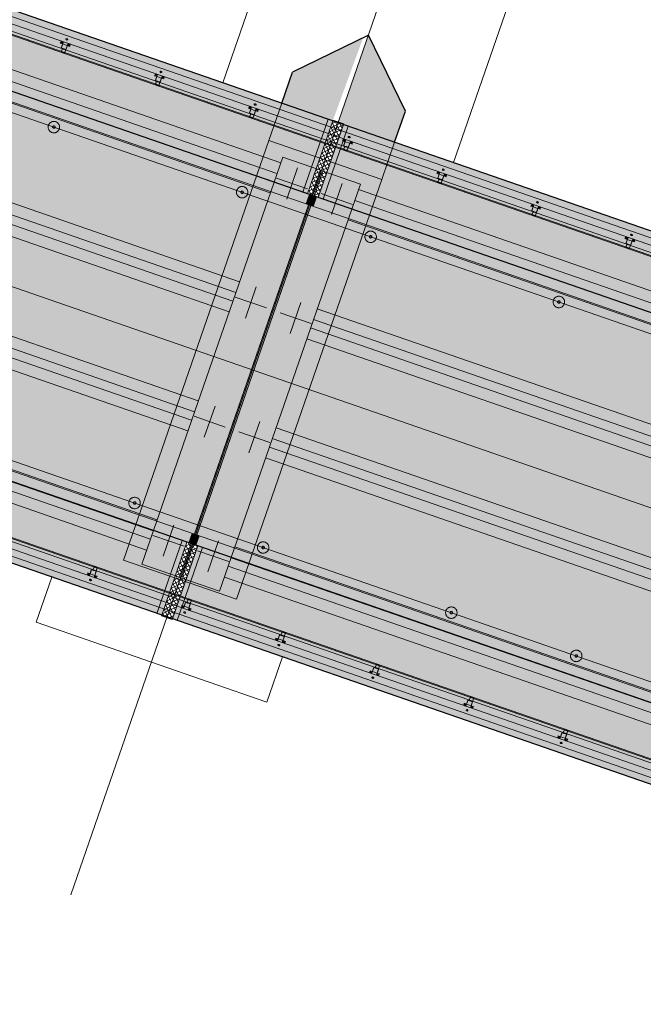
# Model space of a CAD drawing. Header units: metres. Extents: x 7508979 to 7510298, y 5841961 to 5842536.
# Tile 46 of 64: x 7509841 to 7509854, y 5842409 to 5842429. Entities that reach past the tile are written whole.
import ezdxf

# ---------------------------------------------------------------- set-up
doc = ezdxf.new("R2010")
doc.units = ezdxf.units.M
doc.linetypes.add('ACAD_ISO10W100', pattern=[18, 12, -3, 0, -3])
doc.linetypes.add('DASHED', pattern=[0.75, 0.5, -0.25])
for name, color, linetype, lineweight in [('013_AKP-Osie-2', 142, 'ACAD_ISO10W100', 18), ('07_AKP-Wyposazenie', 133, 'Continuous', 18), ('08_JK_beton_przerywana', 40, 'DASHED', 9), ('09_JK_stal_przerywana', 90, 'DASHED', 9), ('16_JK_wyposażenie cienka', 200, 'Continuous', 13), ('AKP-Beton-widok', 44, 'Continuous', 30)]:
    doc.layers.add(name, color=color, linetype=linetype, lineweight=lineweight)
doc.layers.add('03_AKP-Kreskowania', color=7, linetype='Continuous', lineweight=9, true_color=0xa6a6a6)
pattern_1 = [(205.903159, (7511662.08722, 5841803.414365), (0.0277400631, -0.0571203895), []), (295.903159, (7511662.08722, 5841803.414365), (0.0571203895, 0.0277400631), [])]

msp = doc.modelspace()

# ---------------------------------------------------------------- hatches: boundary and pattern name
at = {"layer": '03_AKP-Kreskowania', "ltscale": 100, "transparency": 33554687}
h = msp.add_hatch(dxfattribs=at)
h.set_pattern_fill('GRASS', color=256, scale=0.045, angle=160.9032)
h.set_pattern_definition([(250.90316, (7511633.8898, 5841844.2328), (0.49932114, -1.028167), [0.2143125, -1.4021336]), (205.90316, (7511633.8898, 5841844.2328), (0.49932114, -1.028167), [0.2143125, -0.9286875]), (295.90316, (7511633.8898, 5841844.2328), (1.028167, 0.49932114), [0.2143125, -0.9286875])])
edge = h.paths.add_edge_path()
edge.add_spline(control_points=[(7509560.428, 5842502.042), (7509560.976, 5842501.827), (7509562.224, 5842501.368), (7509563.485, 5842500.974), (7509564.203, 5842500.78)], knot_values=[19454.944206, 19454.944206, 19454.944206, 19454.944206, 21223.462374, 23456.740739, 23456.740739, 23456.740739, 23456.740739], degree=3, periodic=0)
edge.add_line((7509564.203, 5842500.78), (7509567.942, 5842511.58))
edge.add_line((7509567.942, 5842511.58), (7509567.945, 5842511.601))
edge.add_line((7509567.945, 5842511.601), (7509564.265, 5842513.123))
edge.add_line((7509564.265, 5842513.123), (7509560.428, 5842502.042))
edge = h.paths.add_edge_path()
edge.add_spline(control_points=[(7509557.96, 5842503.098), (7509558.5, 5842502.847), (7509559.045, 5842502.608), (7509559.593, 5842502.379)], knot_values=[24358.247031, 24358.247031, 24358.247031, 24358.247031, 26137.75858, 26137.75858, 26137.75858, 26137.75858], degree=3, periodic=0)
edge.add_line((7509559.593, 5842502.379), (7509563.432, 5842513.467))
edge.add_line((7509563.432, 5842513.467), (7509561.786, 5842514.148))
edge.add_line((7509561.786, 5842514.148), (7509557.96, 5842503.098))
edge = h.paths.add_edge_path()
edge.add_line((7509571.9, 5842523.027), (7509571.912, 5842523.045))
edge.add_line((7509571.912, 5842523.045), (7509575.65, 5842533.845))
edge.add_spline(control_points=[(7509575.65, 5842533.845), (7509574.966, 5842534.136), (7509573.732, 5842534.607), (7509572.467, 5842535.017), (7509571.904, 5842535.187)], knot_values=[19454.944206, 19454.944206, 19454.944206, 19454.944206, 21688.222571, 23456.740739, 23456.740739, 23456.740739, 23456.740739], degree=3, periodic=0)
edge.add_line((7509571.904, 5842535.187), (7509568.067, 5842524.106))
edge.add_line((7509568.067, 5842524.106), (7509571.9, 5842523.027))
edge = h.paths.add_edge_path()
edge.add_line((7509565.485, 5842524.833), (7509567.199, 5842524.351))
edge.add_line((7509567.199, 5842524.351), (7509571.038, 5842535.439))
edge.add_spline(control_points=[(7509571.038, 5842535.439), (7509570.467, 5842535.598), (7509569.891, 5842535.746), (7509569.311, 5842535.883)], knot_values=[24358.247031, 24358.247031, 24358.247031, 24358.247031, 26137.75858, 26137.75858, 26137.75858, 26137.75858], degree=3, periodic=0)
edge.add_line((7509569.311, 5842535.883), (7509565.485, 5842524.833))
edge = h.paths.add_edge_path()
edge.add_line((7509887.633, 5842386.674), (7509887.585, 5842386.691))
edge.add_line((7509887.585, 5842386.691), (7509891.94, 5842399.269))
edge.add_line((7509891.94, 5842399.269), (7509891.864, 5842399.293))
edge.add_line((7509891.864, 5842399.293), (7509887.479, 5842386.628))
edge.add_spline(control_points=[(7509887.479, 5842386.628), (7509887.954, 5842386.375), (7509890.784, 5842384.953), (7509893.631, 5842383.885), (7509896.087, 5842383.23), (7509896.113, 5842383.223)], knot_values=[21013.433794, 21013.433794, 21013.433794, 21013.433794, 22562.78043, 30165.17056, 30248.311095, 30248.311095, 30248.311095, 30248.311095], degree=3, periodic=0)
edge.add_line((7509896.113, 5842383.223), (7509900.72, 5842396.528))
edge.add_line((7509900.72, 5842396.528), (7509891.988, 5842399.254))
edge.add_line((7509891.988, 5842399.254), (7509887.633, 5842386.674))
edge = h.paths.add_edge_path()
edge.add_line((7509903.483, 5842409.68), (7509906.986, 5842419.799))
edge.add_spline(control_points=[(7509906.986, 5842419.799), (7509906.32, 5842420.076), (7509903.682, 5842421.115), (7509900.933, 5842421.938), (7509898.837, 5842422.185)], knot_values=[9690.860076, 9690.860076, 9690.860076, 9690.860076, 11850.095835, 18161.631326, 18161.631326, 18161.631326, 18161.631326], degree=3, periodic=0)
edge.add_line((7509898.837, 5842422.185), (7509895.51, 5842412.576))
edge.add_line((7509895.51, 5842412.576), (7509895.509, 5842412.571))
edge.add_line((7509895.509, 5842412.571), (7509903.483, 5842409.68))
at = {"layer": '03_AKP-Kreskowania', "ltscale": 100, "transparency": 33554572}
h = msp.add_hatch(color=256, dxfattribs=at)
h.dxf.hatch_style = 1
h.paths.add_polyline_path([(7509809.611, 5842438.245), (7509847.003, 5842425.299), (7509847.51, 5842426.763), (7509810.118, 5842439.709)])
at = {"layer": '03_AKP-Kreskowania', "ltscale": 100, "transparency": 33554636}
h = msp.add_hatch(color=256, dxfattribs=at)
h.dxf.hatch_style = 1
h.paths.add_polyline_path([(7509809.413, 5842438.102), (7509847.07, 5842425.064), (7509847.136, 5842425.253), (7509809.479, 5842438.291)])
at = {"layer": '03_AKP-Kreskowania', "ltscale": 100, "transparency": 33554508}
h = msp.add_hatch(color=256, dxfattribs=at)
h.dxf.hatch_style = 1
h.paths.add_polyline_path([(7509807.076, 5842431.503), (7509844.829, 5842418.437), (7509847.117, 5842425.048), (7509809.366, 5842438.118)])
at = {"layer": '03_AKP-Kreskowania', "ltscale": 100, "transparency": 33554636}
h = msp.add_hatch(color=256, dxfattribs=at)
h.dxf.hatch_style = 1
h.paths.add_polyline_path([(7509807.058, 5842431.298), (7509844.715, 5842418.26), (7509844.78, 5842418.449), (7509807.123, 5842431.487)])
at = {"layer": '03_AKP-Kreskowania', "ltscale": 100, "transparency": 33554572}
h = msp.add_hatch(color=256, dxfattribs=at)
h.dxf.hatch_style = 1
h.paths.add_polyline_path([(7509806.683, 5842429.787), (7509844.075, 5842416.841), (7509844.582, 5842418.306), (7509807.19, 5842431.252)])
at = {"layer": '03_AKP-Kreskowania', "ltscale": 100, "transparency": 33554597}
h = msp.add_hatch(color=256, dxfattribs=at)
h.dxf.hatch_style = 1
h.paths.add_polyline_path([(7509847.718, 5842426.707), (7509847.827, 5842426.67), (7509848.852, 5842426.313), (7509849.063, 5842426.923), (7509848.322, 5842428.45)])
h.paths.add_polyline_path([(7509846.795, 5842427.708), (7509846.58, 5842427.086), (7509847.605, 5842426.731), (7509847.61, 5842426.745), (7509848.214, 5842428.397)])
at = {"layer": '03_AKP-Kreskowania', "ltscale": 100, "transparency": 33554648}
h = msp.add_hatch(color=256, dxfattribs=at)
h.dxf.hatch_style = 1
h.paths.add_polyline_path([(7509847.003, 5842425.299), (7509847.098, 5842425.266), (7509847.605, 5842426.731), (7509847.51, 5842426.763)])
at = {"layer": '03_AKP-Kreskowania', "ltscale": 100, "transparency": 33554687}
h = msp.add_hatch(dxfattribs=at)
h.set_pattern_fill('ANSI37', color=256, scale=0.02, angle=160.9032)
h.set_pattern_definition(pattern_1)
h.paths.add_polyline_path([(7509847.098, 5842425.266), (7509847.315, 5842425.191), (7509847.827, 5842426.67), (7509847.61, 5842426.745)])
at = {"layer": '03_AKP-Kreskowania', "ltscale": 100, "transparency": 33554648}
h = msp.add_hatch(color=256, dxfattribs=at)
h.dxf.hatch_style = 1
h.paths.add_polyline_path([(7509847.315, 5842425.191), (7509847.41, 5842425.158), (7509847.917, 5842426.623), (7509847.822, 5842426.656)])
at = {"layer": '03_AKP-Kreskowania', "ltscale": 100, "transparency": 33554572}
h = msp.add_hatch(color=256, dxfattribs=at)
h.dxf.hatch_style = 1
h.paths.add_polyline_path([(7509847.41, 5842425.158), (7509884.802, 5842412.212), (7509885.309, 5842413.677), (7509847.917, 5842426.623)])
at = {"layer": '03_AKP-Kreskowania', "ltscale": 100, "transparency": 33554648}
h = msp.add_hatch(color=256, dxfattribs=at)
h.dxf.hatch_style = 1
h.paths.add_polyline_path([(7509847.07, 5842425.064), (7509847.212, 5842425.015), (7509847.277, 5842425.204), (7509847.136, 5842425.253)])
at = {"layer": '03_AKP-Kreskowania', "ltscale": 100, "transparency": 33554636}
h = msp.add_hatch(color=256, dxfattribs=at)
h.dxf.hatch_style = 1
h.paths.add_polyline_path([(7509847.212, 5842425.015), (7509884.869, 5842411.977), (7509884.934, 5842412.166), (7509847.277, 5842425.204)])
at = {"layer": '03_AKP-Kreskowania', "ltscale": 100, "transparency": 33554687}
h = msp.add_hatch(color=256, dxfattribs=at)
h.dxf.hatch_style = 1
h.paths.add_polyline_path([(7509844.827, 5842418.433), (7509844.874, 5842418.416), (7509847.165, 5842425.031), (7509847.117, 5842425.048)])
at = {"layer": '03_AKP-Kreskowania', "ltscale": 100, "transparency": 33554508}
h = msp.add_hatch(color=256, dxfattribs=at)
h.dxf.hatch_style = 1
h.paths.add_polyline_path([(7509844.874, 5842418.416), (7509882.626, 5842405.346), (7509884.916, 5842411.961), (7509847.165, 5842425.031)])
at = {"layer": '03_AKP-Kreskowania', "ltscale": 100, "transparency": 33554648}
h = msp.add_hatch(color=256, dxfattribs=at)
h.dxf.hatch_style = 1
h.paths.add_polyline_path([(7509844.78, 5842418.449), (7509844.922, 5842418.4), (7509844.856, 5842418.211), (7509844.715, 5842418.26)])
at = {"layer": '03_AKP-Kreskowania', "ltscale": 100, "transparency": 33554636}
h = msp.add_hatch(color=256, dxfattribs=at)
h.dxf.hatch_style = 1
h.paths.add_polyline_path([(7509844.856, 5842418.211), (7509882.513, 5842405.174), (7509882.579, 5842405.363), (7509844.922, 5842418.4)])
at = {"layer": '03_AKP-Kreskowania', "ltscale": 100, "transparency": 33554648}
h = msp.add_hatch(color=256, dxfattribs=at)
h.dxf.hatch_style = 1
h.paths.add_polyline_path([(7509844.582, 5842418.306), (7509844.677, 5842418.273), (7509844.17, 5842416.809), (7509844.075, 5842416.841)])
at = {"layer": '03_AKP-Kreskowania', "ltscale": 100, "transparency": 33554687}
h = msp.add_hatch(dxfattribs=at)
h.set_pattern_fill('ANSI37', color=256, scale=0.02, angle=160.9032)
h.set_pattern_definition(pattern_1)
h.paths.add_polyline_path([(7509844.677, 5842418.273), (7509844.894, 5842418.198), (7509844.382, 5842416.719), (7509844.165, 5842416.794)])
at = {"layer": '03_AKP-Kreskowania', "ltscale": 100, "transparency": 33554648}
h = msp.add_hatch(color=256, dxfattribs=at)
h.dxf.hatch_style = 1
h.paths.add_polyline_path([(7509844.894, 5842418.198), (7509844.989, 5842418.165), (7509844.481, 5842416.701), (7509844.387, 5842416.733)])
at = {"layer": '03_AKP-Kreskowania', "ltscale": 100, "transparency": 33554572}
h = msp.add_hatch(color=256, dxfattribs=at)
h.dxf.hatch_style = 1
h.paths.add_polyline_path([(7509844.481, 5842416.701), (7509881.874, 5842403.755), (7509882.381, 5842405.219), (7509844.989, 5842418.165)])

# ---------------------------------------------------------------- linework, layer by layer
at = {"layer": '013_AKP-Osie-2', "ltscale": 100}
for p, q in [((7509902.654, 5842402.116), (7509563.636, 5842519.491)), ((7509903.734, 5842405.235), (7509582.485, 5842516.457)), ((7509901.574, 5842398.997), (7509562.556, 5842516.372))]:
    msp.add_line(p, q, dxfattribs=at)
at = {"layer": '013_AKP-Osie-2', "ltscale": 50}
for p, q in [((7509849.911, 5842433.04), (7509842.347, 5842411.193)), ((7509844.613, 5842417.739), (7509844.895, 5842418.553))]:
    msp.add_line(p, q, dxfattribs=at)
at = {"layer": '013_AKP-Osie-2', "ltscale": 15}
for p, q in [((7509846.68, 5842425.161), (7509846.897, 5842425.786)), ((7509846.476, 5842425.582), (7509847.101, 5842425.366)), ((7509847.578, 5842424.85), (7509847.795, 5842425.476)), ((7509847.999, 5842425.055), (7509847.374, 5842425.271)), ((7509845.853, 5842422.77), (7509846.069, 5842423.396)), ((7509845.648, 5842423.191), (7509846.274, 5842422.975)), ((7509846.75, 5842422.46), (7509846.967, 5842423.085)), ((7509847.171, 5842422.664), (7509846.546, 5842422.88)), ((7509845.025, 5842420.379), (7509845.241, 5842421.005)), ((7509844.82, 5842420.8), (7509845.446, 5842420.584)), ((7509845.923, 5842420.068), (7509846.139, 5842420.694)), ((7509846.343, 5842420.273), (7509845.718, 5842420.489)), ((7509844.197, 5842417.989), (7509844.414, 5842418.614)), ((7509843.993, 5842418.409), (7509844.618, 5842418.193)), ((7509845.095, 5842417.678), (7509845.311, 5842418.303)), ((7509845.516, 5842417.882), (7509844.89, 5842418.099))]:
    msp.add_line(p, q, dxfattribs=at)
at = {"layer": '07_AKP-Wyposazenie', "ltscale": 100}
for p, q in [((7509903.799, 5842405.423), (7509564.781, 5842522.798)), ((7509901.509, 5842398.808), (7509562.49, 5842516.183)), ((7509847.51, 5842426.763), (7509847.003, 5842425.299)), ((7509847.917, 5842426.623), (7509847.41, 5842425.158)), ((7509847.136, 5842425.253), (7509847.07, 5842425.064)), ((7509847.277, 5842425.204), (7509847.212, 5842425.015)), ((7509847.117, 5842425.048), (7509844.827, 5842418.433)), ((7509847.165, 5842425.031), (7509844.874, 5842418.416)), ((7509844.715, 5842418.26), (7509844.78, 5842418.449)), ((7509844.856, 5842418.211), (7509844.922, 5842418.4)), ((7509844.075, 5842416.841), (7509844.582, 5842418.306)), ((7509844.481, 5842416.701), (7509844.989, 5842418.165))]:
    msp.add_line(p, q, dxfattribs=at)
for points in [[(7509847.098, 5842425.266), (7509847.605, 5842426.731), (7509847.61, 5842426.745), (7509847.827, 5842426.67), (7509847.822, 5842426.656), (7509847.315, 5842425.191)], [(7509844.677, 5842418.273), (7509844.17, 5842416.809), (7509844.165, 5842416.794), (7509844.382, 5842416.719), (7509844.387, 5842416.733), (7509844.894, 5842418.198)]]:
    msp.add_lwpolyline(points, dxfattribs=at)
at = {"layer": '08_JK_beton_przerywana', "ltscale": 400}
for p, q in [((7509846.561, 5842425.891), (7509810.321, 5842438.438)), ((7509846.485, 5842425.674), (7509810.246, 5842438.221)), ((7509846.427, 5842425.504), (7509810.187, 5842438.051)), ((7509846.351, 5842425.287), (7509810.112, 5842437.833)), ((7509845.733, 5842423.501), (7509809.494, 5842436.047)), ((7509845.658, 5842423.283), (7509809.418, 5842435.83)), ((7509845.599, 5842423.113), (7509809.359, 5842435.66)), ((7509845.524, 5842422.896), (7509809.284, 5842435.443)), ((7509844.905, 5842421.109), (7509808.666, 5842433.656)), ((7509844.83, 5842420.892), (7509808.59, 5842433.439)), ((7509844.771, 5842420.722), (7509808.532, 5842433.269)), ((7509844.696, 5842420.505), (7509808.456, 5842433.052)), ((7509844.077, 5842418.719), (7509807.838, 5842431.266)), ((7509844.002, 5842418.501), (7509807.763, 5842431.048)), ((7509843.943, 5842418.331), (7509807.704, 5842430.878)), ((7509843.868, 5842418.114), (7509807.629, 5842430.661)), ((7509884.361, 5842412.804), (7509848.122, 5842425.351)), ((7509884.286, 5842412.587), (7509848.047, 5842425.133)), ((7509884.227, 5842412.417), (7509847.988, 5842424.963)), ((7509884.152, 5842412.199), (7509847.912, 5842424.746)), ((7509883.534, 5842410.413), (7509847.294, 5842422.96)), ((7509883.458, 5842410.196), (7509847.219, 5842422.743)), ((7509883.399, 5842410.026), (7509847.16, 5842422.573)), ((7509883.324, 5842409.808), (7509847.085, 5842422.355)), ((7509882.706, 5842408.022), (7509846.466, 5842420.569)), ((7509882.572, 5842407.635), (7509846.332, 5842420.182)), ((7509882.631, 5842407.805), (7509846.391, 5842420.352)), ((7509882.496, 5842407.417), (7509846.257, 5842419.964)), ((7509881.878, 5842405.631), (7509845.639, 5842418.178)), ((7509881.803, 5842405.414), (7509845.563, 5842417.961)), ((7509881.744, 5842405.244), (7509845.504, 5842417.791)), ((7509881.669, 5842405.027), (7509845.429, 5842417.573))]:
    msp.add_line(p, q, dxfattribs=at)
at = {"layer": '08_JK_beton_przerywana', "ltscale": 300}
for p, q in [((7509846.321, 5842426.338), (7509846.58, 5842427.086)), ((7509848.589, 5842425.553), (7509848.847, 5842426.301))]:
    msp.add_line(p, q, dxfattribs=at)
at = {"layer": '08_JK_beton_przerywana', "ltscale": 250, "transparency": 33554559}
msp.add_line((7509846.28, 5842415.063), (7509846.593, 5842415.969), dxfattribs=at)
for points in [[(7509845.398, 5842427.495), (7509846.557, 5842430.841), (7509851.187, 5842429.238), (7509850.029, 5842425.892)], [(7509846.28, 5842415.063), (7509841.649, 5842416.666), (7509841.963, 5842417.573)]]:
    msp.add_lwpolyline(points, dxfattribs=at)
at = {"layer": '08_JK_beton_przerywana', "ltscale": 300}
msp.add_lwpolyline([(7509843.403, 5842417.911), (7509846.321, 5842426.338), (7509848.589, 5842425.553), (7509845.671, 5842417.126)], close=True, dxfattribs=at)
at = {"layer": '08_JK_beton_przerywana', "ltscale": 230}
for points in [[(7509844.528, 5842417.568), (7509847.356, 5842425.738), (7509846.6, 5842425.999), (7509843.772, 5842417.83)], [(7509844.575, 5842417.552), (7509847.403, 5842425.721), (7509848.159, 5842425.46), (7509845.331, 5842417.29)]]:
    msp.add_lwpolyline(points, close=True, dxfattribs=at)
at = {"layer": '09_JK_stal_przerywana', "ltscale": 200}
for p, q in [((7509575.619, 5842520.616), (7509892.531, 5842410.895)), ((7509575.662, 5842520.741), (7509892.574, 5842411.02)), ((7509572.357, 5842511.197), (7509889.27, 5842401.476)), ((7509572.314, 5842511.072), (7509889.227, 5842401.351))]:
    msp.add_line(p, q, dxfattribs=at)
at = {"layer": '09_JK_stal_przerywana', "ltscale": 100}
for centre, radius in [((7509842.005, 5842426.606), 0.115), ((7509842.005, 5842426.606), 0.025), ((7509845.785, 5842425.298), 0.115), ((7509845.785, 5842425.298), 0.025), ((7509848.366, 5842424.404), 0.115), ((7509848.366, 5842424.404), 0.025), ((7509852.146, 5842423.095), 0.115), ((7509852.146, 5842423.095), 0.025), ((7509843.626, 5842419.06), 0.115), ((7509843.626, 5842419.06), 0.025), ((7509846.207, 5842418.166), 0.115), ((7509846.207, 5842418.166), 0.025), ((7509849.986, 5842416.858), 0.115), ((7509849.986, 5842416.858), 0.025), ((7509852.495, 5842415.989), 0.115), ((7509852.495, 5842415.989), 0.025)]:
    msp.add_circle(centre, radius, dxfattribs=at)
at = {"layer": '16_JK_wyposażenie cienka'}
for p, q in [((7509565.194, 5842523.992), (7509893.696, 5842410.259)), ((7509565.201, 5842524.012), (7509893.703, 5842410.279)), ((7509565.22, 5842524.066), (7509893.721, 5842410.333)), ((7509575.617, 5842520.612), (7509892.53, 5842410.891)), ((7509575.663, 5842520.745), (7509892.576, 5842411.023)), ((7509562.051, 5842514.915), (7509901.07, 5842397.54)), ((7509562.07, 5842514.969), (7509901.089, 5842397.594)), ((7509562.077, 5842514.989), (7509901.096, 5842397.614)), ((7509572.359, 5842511.201), (7509889.271, 5842401.479)), ((7509572.313, 5842511.068), (7509889.225, 5842401.347)), ((7509842.133, 5842428.292), (7509842.155, 5842428.332)), ((7509842.181, 5842428.275), (7509842.133, 5842428.292)), ((7509842.155, 5842428.201), (7509842.195, 5842428.318)), ((7509842.195, 5842428.318), (7509842.155, 5842428.201)), ((7509842.29, 5842428.285), (7509842.249, 5842428.168)), ((7509842.252, 5842428.177), (7509842.29, 5842428.285)), ((7509842.189, 5842428.177), (7509842.208, 5842428.171)), ((7509842.209, 5842428.176), (7509842.192, 5842428.182)), ((7509842.202, 5842428.183), (7509842.195, 5842428.165)), ((7509842.322, 5842428.226), (7509842.275, 5842428.243)), ((7509842.33, 5842428.271), (7509842.322, 5842428.226)), ((7509844.023, 5842427.637), (7509844.045, 5842427.677)), ((7509844.071, 5842427.621), (7509844.023, 5842427.637)), ((7509844.045, 5842427.546), (7509844.085, 5842427.664)), ((7509844.085, 5842427.664), (7509844.045, 5842427.546)), ((7509844.079, 5842427.523), (7509844.098, 5842427.516)), ((7509844.098, 5842427.521), (7509844.081, 5842427.527)), ((7509844.092, 5842427.529), (7509844.085, 5842427.51)), ((7509844.18, 5842427.631), (7509844.139, 5842427.514)), ((7509844.142, 5842427.522), (7509844.18, 5842427.631)), ((7509844.212, 5842427.572), (7509844.165, 5842427.588)), ((7509844.22, 5842427.617), (7509844.212, 5842427.572)), ((7509845.913, 5842426.983), (7509845.935, 5842427.023)), ((7509845.96, 5842426.967), (7509845.913, 5842426.983)), ((7509845.935, 5842426.892), (7509845.975, 5842427.009)), ((7509845.975, 5842427.009), (7509845.935, 5842426.892)), ((7509846.07, 5842426.977), (7509846.029, 5842426.859)), ((7509846.032, 5842426.868), (7509846.07, 5842426.977)), ((7509846.102, 5842426.918), (7509846.055, 5842426.934)), ((7509846.11, 5842426.963), (7509846.102, 5842426.918)), ((7509845.969, 5842426.869), (7509845.988, 5842426.862)), ((7509845.988, 5842426.867), (7509845.971, 5842426.873)), ((7509845.982, 5842426.875), (7509845.975, 5842426.856)), ((7509847.803, 5842426.329), (7509847.825, 5842426.369)), ((7509847.85, 5842426.312), (7509847.803, 5842426.329)), ((7509847.825, 5842426.238), (7509847.865, 5842426.355)), ((7509847.865, 5842426.355), (7509847.825, 5842426.238)), ((7509847.96, 5842426.322), (7509847.919, 5842426.205)), ((7509847.922, 5842426.214), (7509847.96, 5842426.322)), ((7509848, 5842426.308), (7509847.992, 5842426.263)), ((7509847.859, 5842426.214), (7509847.878, 5842426.208)), ((7509847.878, 5842426.213), (7509847.861, 5842426.219)), ((7509847.871, 5842426.22), (7509847.865, 5842426.202)), ((7509847.992, 5842426.263), (7509847.945, 5842426.28)), ((7509849.693, 5842425.674), (7509849.715, 5842425.714)), ((7509849.74, 5842425.658), (7509849.693, 5842425.674)), ((7509849.714, 5842425.583), (7509849.755, 5842425.701)), ((7509849.755, 5842425.701), (7509849.714, 5842425.583)), ((7509849.749, 5842425.56), (7509849.768, 5842425.553)), ((7509849.768, 5842425.558), (7509849.751, 5842425.564)), ((7509849.761, 5842425.566), (7509849.755, 5842425.547)), ((7509849.85, 5842425.668), (7509849.809, 5842425.551)), ((7509849.812, 5842425.559), (7509849.85, 5842425.668)), ((7509849.882, 5842425.609), (7509849.835, 5842425.625)), ((7509849.889, 5842425.654), (7509849.882, 5842425.609)), ((7509851.583, 5842425.02), (7509851.605, 5842425.06)), ((7509851.63, 5842425.004), (7509851.583, 5842425.02)), ((7509851.604, 5842424.929), (7509851.645, 5842425.046)), ((7509851.645, 5842425.046), (7509851.604, 5842424.929)), ((7509851.739, 5842425.014), (7509851.699, 5842424.896)), ((7509851.702, 5842424.905), (7509851.739, 5842425.014)), ((7509851.772, 5842424.955), (7509851.725, 5842424.971)), ((7509851.779, 5842425), (7509851.772, 5842424.955)), ((7509851.639, 5842424.906), (7509851.658, 5842424.899)), ((7509851.658, 5842424.904), (7509851.641, 5842424.91)), ((7509851.651, 5842424.912), (7509851.645, 5842424.893)), ((7509853.473, 5842424.366), (7509853.495, 5842424.406)), ((7509853.52, 5842424.349), (7509853.473, 5842424.366)), ((7509853.494, 5842424.275), (7509853.535, 5842424.392)), ((7509853.535, 5842424.392), (7509853.494, 5842424.275)), ((7509853.629, 5842424.359), (7509853.589, 5842424.242)), ((7509853.592, 5842424.251), (7509853.629, 5842424.359)), ((7509853.669, 5842424.345), (7509853.662, 5842424.3)), ((7509853.529, 5842424.251), (7509853.547, 5842424.245)), ((7509853.548, 5842424.25), (7509853.531, 5842424.256)), ((7509853.541, 5842424.257), (7509853.535, 5842424.239)), ((7509853.662, 5842424.3), (7509853.615, 5842424.317)), ((7509842.684, 5842417.656), (7509842.677, 5842417.611)), ((7509842.731, 5842417.64), (7509842.684, 5842417.656)), ((7509842.757, 5842417.715), (7509842.717, 5842417.597)), ((7509842.717, 5842417.597), (7509842.757, 5842417.715)), ((7509842.815, 5842417.701), (7509842.798, 5842417.707)), ((7509842.799, 5842417.712), (7509842.817, 5842417.705)), ((7509842.805, 5842417.699), (7509842.811, 5842417.718)), ((7509842.811, 5842417.565), (7509842.852, 5842417.682)), ((7509842.849, 5842417.673), (7509842.811, 5842417.565)), ((7509842.873, 5842417.591), (7509842.826, 5842417.607)), ((7509842.851, 5842417.551), (7509842.873, 5842417.591)), ((7509844.647, 5842417.06), (7509844.607, 5842416.943)), ((7509844.607, 5842416.943), (7509844.647, 5842417.06)), ((7509844.705, 5842417.047), (7509844.688, 5842417.052)), ((7509844.689, 5842417.058), (7509844.707, 5842417.051)), ((7509844.695, 5842417.045), (7509844.701, 5842417.064)), ((7509844.701, 5842416.91), (7509844.742, 5842417.028)), ((7509844.739, 5842417.019), (7509844.701, 5842416.91)), ((7509844.574, 5842417.002), (7509844.567, 5842416.957)), ((7509844.621, 5842416.986), (7509844.574, 5842417.002)), ((7509844.763, 5842416.937), (7509844.716, 5842416.953)), ((7509844.741, 5842416.897), (7509844.763, 5842416.937)), ((7509846.464, 5842416.348), (7509846.457, 5842416.303)), ((7509846.511, 5842416.331), (7509846.464, 5842416.348)), ((7509846.537, 5842416.406), (7509846.496, 5842416.289)), ((7509846.496, 5842416.289), (7509846.537, 5842416.406)), ((7509846.578, 5842416.403), (7509846.597, 5842416.397)), ((7509846.595, 5842416.392), (7509846.578, 5842416.398)), ((7509846.585, 5842416.39), (7509846.591, 5842416.409)), ((7509846.591, 5842416.256), (7509846.632, 5842416.373)), ((7509846.629, 5842416.365), (7509846.591, 5842416.256)), ((7509846.653, 5842416.282), (7509846.606, 5842416.299)), ((7509846.631, 5842416.242), (7509846.653, 5842416.282)), ((7509848.354, 5842415.693), (7509848.346, 5842415.648)), ((7509848.401, 5842415.677), (7509848.354, 5842415.693)), ((7509848.427, 5842415.752), (7509848.386, 5842415.634)), ((7509848.386, 5842415.634), (7509848.427, 5842415.752)), ((7509848.468, 5842415.749), (7509848.487, 5842415.742)), ((7509848.485, 5842415.738), (7509848.468, 5842415.744)), ((7509848.475, 5842415.736), (7509848.481, 5842415.755)), ((7509848.481, 5842415.602), (7509848.521, 5842415.719)), ((7509848.519, 5842415.71), (7509848.481, 5842415.602)), ((7509848.543, 5842415.628), (7509848.496, 5842415.644)), ((7509848.521, 5842415.588), (7509848.543, 5842415.628)), ((7509850.244, 5842415.039), (7509850.236, 5842414.994)), ((7509850.291, 5842415.023), (7509850.244, 5842415.039)), ((7509850.317, 5842415.097), (7509850.276, 5842414.98)), ((7509850.276, 5842414.98), (7509850.317, 5842415.097)), ((7509850.358, 5842415.095), (7509850.377, 5842415.088)), ((7509850.375, 5842415.084), (7509850.358, 5842415.089)), ((7509850.364, 5842415.082), (7509850.371, 5842415.101)), ((7509850.371, 5842414.947), (7509850.411, 5842415.065)), ((7509850.408, 5842415.056), (7509850.371, 5842414.947)), ((7509850.433, 5842414.974), (7509850.386, 5842414.99)), ((7509850.411, 5842414.934), (7509850.433, 5842414.974)), ((7509852.207, 5842414.443), (7509852.166, 5842414.326)), ((7509852.166, 5842414.326), (7509852.207, 5842414.443)), ((7509852.248, 5842414.44), (7509852.267, 5842414.434)), ((7509852.254, 5842414.427), (7509852.261, 5842414.446)), ((7509852.134, 5842414.385), (7509852.126, 5842414.34)), ((7509852.181, 5842414.368), (7509852.134, 5842414.385)), ((7509852.265, 5842414.429), (7509852.248, 5842414.435)), ((7509852.261, 5842414.293), (7509852.301, 5842414.41)), ((7509852.298, 5842414.402), (7509852.261, 5842414.293)), ((7509852.323, 5842414.319), (7509852.275, 5842414.336)), ((7509852.301, 5842414.279), (7509852.323, 5842414.319))]:
    msp.add_line(p, q, dxfattribs=at)
at = {"layer": '16_JK_wyposażenie cienka', "ltscale": 10}
for p, q in [((7509842.275, 5842428.243), (7509842.181, 5842428.275)), ((7509844.165, 5842427.588), (7509844.071, 5842427.621)), ((7509846.055, 5842426.934), (7509845.96, 5842426.967)), ((7509847.945, 5842426.28), (7509847.85, 5842426.312)), ((7509849.835, 5842425.625), (7509849.74, 5842425.658)), ((7509851.725, 5842424.971), (7509851.63, 5842425.004)), ((7509853.615, 5842424.317), (7509853.52, 5842424.349)), ((7509842.826, 5842417.607), (7509842.731, 5842417.64)), ((7509844.716, 5842416.953), (7509844.621, 5842416.986)), ((7509846.606, 5842416.299), (7509846.511, 5842416.331)), ((7509848.496, 5842415.644), (7509848.401, 5842415.677)), ((7509850.386, 5842414.99), (7509850.291, 5842415.023)), ((7509852.275, 5842414.336), (7509852.181, 5842414.368))]:
    msp.add_line(p, q, dxfattribs=at)
at = {"layer": '16_JK_wyposażenie cienka'}
for points in [[(7509842.29, 5842428.285), (7509842.247, 5842428.162), (7509842.153, 5842428.195), (7509842.195, 5842428.318)], [(7509844.18, 5842427.631), (7509844.137, 5842427.508), (7509844.043, 5842427.541), (7509844.085, 5842427.664)], [(7509846.07, 5842426.977), (7509846.027, 5842426.854), (7509845.933, 5842426.886), (7509845.975, 5842427.009)], [(7509847.96, 5842426.322), (7509847.917, 5842426.199), (7509847.823, 5842426.232), (7509847.865, 5842426.355)], [(7509849.85, 5842425.668), (7509849.807, 5842425.545), (7509849.713, 5842425.578), (7509849.755, 5842425.701)], [(7509851.739, 5842425.014), (7509851.697, 5842424.891), (7509851.602, 5842424.923), (7509851.645, 5842425.046)], [(7509853.629, 5842424.359), (7509853.587, 5842424.236), (7509853.492, 5842424.269), (7509853.535, 5842424.392)], [(7509842.811, 5842417.565), (7509842.854, 5842417.688), (7509842.759, 5842417.72), (7509842.717, 5842417.597)], [(7509844.701, 5842416.91), (7509844.744, 5842417.033), (7509844.649, 5842417.066), (7509844.607, 5842416.943)], [(7509846.591, 5842416.256), (7509846.633, 5842416.379), (7509846.539, 5842416.412), (7509846.496, 5842416.289)], [(7509848.481, 5842415.602), (7509848.523, 5842415.725), (7509848.429, 5842415.757), (7509848.386, 5842415.634)], [(7509850.371, 5842414.947), (7509850.413, 5842415.07), (7509850.319, 5842415.103), (7509850.276, 5842414.98)], [(7509852.261, 5842414.293), (7509852.303, 5842414.416), (7509852.209, 5842414.449), (7509852.166, 5842414.326)]]:
    msp.add_lwpolyline(points, dxfattribs=at)
for points in [[(7509842.245, 5842428.163), (7509842.22, 5842428.089), (7509842.154, 5842428.112), (7509842.179, 5842428.186)], [(7509844.135, 5842427.509), (7509844.11, 5842427.435), (7509844.044, 5842427.458), (7509844.069, 5842427.532)], [(7509846.025, 5842426.854), (7509846, 5842426.781), (7509845.934, 5842426.804), (7509845.959, 5842426.877)], [(7509847.915, 5842426.2), (7509847.89, 5842426.126), (7509847.824, 5842426.149), (7509847.849, 5842426.223)], [(7509849.805, 5842425.546), (7509849.78, 5842425.472), (7509849.713, 5842425.495), (7509849.739, 5842425.569)], [(7509851.695, 5842424.891), (7509851.67, 5842424.818), (7509851.603, 5842424.841), (7509851.629, 5842424.914)], [(7509853.585, 5842424.237), (7509853.559, 5842424.163), (7509853.493, 5842424.186), (7509853.519, 5842424.26)], [(7509842.852, 5842417.688), (7509842.877, 5842417.762), (7509842.811, 5842417.785), (7509842.786, 5842417.711)], [(7509844.742, 5842417.034), (7509844.767, 5842417.108), (7509844.701, 5842417.13), (7509844.676, 5842417.057)], [(7509846.632, 5842416.38), (7509846.657, 5842416.453), (7509846.591, 5842416.476), (7509846.565, 5842416.402)], [(7509848.522, 5842415.725), (7509848.547, 5842415.799), (7509848.481, 5842415.822), (7509848.455, 5842415.748)], [(7509850.411, 5842415.071), (7509850.437, 5842415.145), (7509850.371, 5842415.167), (7509850.345, 5842415.094)], [(7509852.301, 5842414.417), (7509852.327, 5842414.49), (7509852.261, 5842414.513), (7509852.235, 5842414.439)]]:
    msp.add_lwpolyline(points, close=True, dxfattribs=at)
for centre, radius in [((7509842.171, 5842428.31), 0.015), ((7509842.171, 5842428.31), 0.013), ((7509842.265, 5842428.368), 0.015), ((7509842.304, 5842428.264), 0.015), ((7509842.304, 5842428.264), 0.013), ((7509844.155, 5842427.713), 0.015), ((7509844.061, 5842427.656), 0.015), ((7509844.061, 5842427.656), 0.013), ((7509844.194, 5842427.61), 0.015), ((7509844.194, 5842427.61), 0.013), ((7509845.951, 5842427.002), 0.015), ((7509845.951, 5842427.002), 0.013), ((7509846.045, 5842427.059), 0.015), ((7509846.084, 5842426.956), 0.015), ((7509846.084, 5842426.956), 0.013), ((7509847.841, 5842426.347), 0.015), ((7509847.841, 5842426.347), 0.013), ((7509847.935, 5842426.405), 0.015), ((7509847.974, 5842426.301), 0.015), ((7509847.974, 5842426.301), 0.013), ((7509849.731, 5842425.693), 0.015), ((7509849.731, 5842425.693), 0.013), ((7509849.825, 5842425.75), 0.015), ((7509849.864, 5842425.647), 0.015), ((7509849.864, 5842425.647), 0.013), ((7509851.621, 5842425.039), 0.015), ((7509851.621, 5842425.039), 0.013), ((7509851.715, 5842425.096), 0.015), ((7509851.753, 5842424.993), 0.015), ((7509851.753, 5842424.993), 0.013), ((7509853.511, 5842424.384), 0.015), ((7509853.511, 5842424.384), 0.013), ((7509853.605, 5842424.442), 0.015), ((7509853.643, 5842424.339), 0.015), ((7509853.643, 5842424.339), 0.013), ((7509842.703, 5842417.618), 0.015), ((7509842.703, 5842417.618), 0.013), ((7509842.741, 5842417.515), 0.015), ((7509842.835, 5842417.572), 0.015), ((7509842.835, 5842417.572), 0.013), ((7509844.593, 5842416.964), 0.015), ((7509844.593, 5842416.964), 0.013), ((7509844.631, 5842416.861), 0.015), ((7509844.725, 5842416.918), 0.015), ((7509844.725, 5842416.918), 0.013), ((7509846.482, 5842416.309), 0.015), ((7509846.482, 5842416.309), 0.013), ((7509846.521, 5842416.206), 0.015), ((7509846.615, 5842416.264), 0.015), ((7509846.615, 5842416.264), 0.013), ((7509848.372, 5842415.655), 0.015), ((7509848.372, 5842415.655), 0.013), ((7509848.411, 5842415.552), 0.015), ((7509848.505, 5842415.609), 0.015), ((7509848.505, 5842415.609), 0.013), ((7509850.262, 5842415.001), 0.015), ((7509850.262, 5842415.001), 0.013), ((7509850.301, 5842414.898), 0.015), ((7509850.395, 5842414.955), 0.015), ((7509850.395, 5842414.955), 0.013), ((7509852.152, 5842414.346), 0.015), ((7509852.152, 5842414.346), 0.013), ((7509852.191, 5842414.243), 0.015), ((7509852.285, 5842414.301), 0.015), ((7509852.285, 5842414.301), 0.013)]:
    msp.add_circle(centre, radius, dxfattribs=at)
for centre, start, end in [((7509842.255, 5842428.371), 77.2825, 244.5238), ((7509842.276, 5842428.364), 257.2825, 64.5238), ((7509844.145, 5842427.717), 77.2825, 244.5238), ((7509844.166, 5842427.71), 257.2825, 64.5238), ((7509846.035, 5842427.063), 77.2825, 244.5238), ((7509846.056, 5842427.055), 257.2825, 64.5238), ((7509847.925, 5842426.408), 77.2825, 244.5238), ((7509847.946, 5842426.401), 257.2825, 64.5238), ((7509849.815, 5842425.754), 77.2825, 244.5238), ((7509849.836, 5842425.747), 257.2825, 64.5238), ((7509851.704, 5842425.1), 77.2825, 244.5238), ((7509851.726, 5842425.092), 257.2825, 64.5238), ((7509853.594, 5842424.445), 77.2825, 244.5238), ((7509853.616, 5842424.438), 257.2825, 64.5238), ((7509842.73, 5842417.519), 77.2825, 244.5238), ((7509842.752, 5842417.511), 257.2825, 64.5238), ((7509844.62, 5842416.864), 77.2825, 244.5238), ((7509844.642, 5842416.857), 257.2825, 64.5238), ((7509846.51, 5842416.21), 77.2825, 244.5238), ((7509846.531, 5842416.203), 257.2825, 64.5238), ((7509848.4, 5842415.556), 77.2825, 244.5238), ((7509848.421, 5842415.548), 257.2825, 64.5238), ((7509850.29, 5842414.901), 77.2825, 244.5238), ((7509850.311, 5842414.894), 257.2825, 64.5238), ((7509852.18, 5842414.247), 77.2825, 244.5238), ((7509852.201, 5842414.24), 257.2825, 64.5238)]:
    msp.add_arc(centre, 0.00875, start, end, dxfattribs=at)
at = {"layer": 'AKP-Beton-widok', "ltscale": 100}
for p, q in [((7509892.563, 5842409.525), (7509575.134, 5842519.425)), ((7509890.142, 5842402.532), (7509572.713, 5842512.432)), ((7509889.635, 5842401.068), (7509572.206, 5842510.968)), ((7509855.102, 5842424.135), (7509822.033, 5842435.584)), ((7509846.58, 5842427.086), (7509846.795, 5842427.708)), ((7509848.847, 5842426.301), (7509849.063, 5842426.923))]:
    msp.add_line(p, q, dxfattribs=at)
at = {"layer": 'AKP-Beton-widok', "ltscale": 300}
msp.add_lwpolyline([(7509849.063, 5842426.923), (7509848.322, 5842428.45), (7509846.795, 5842427.708)], dxfattribs=at)

doc.saveas('drawing.dxf')
